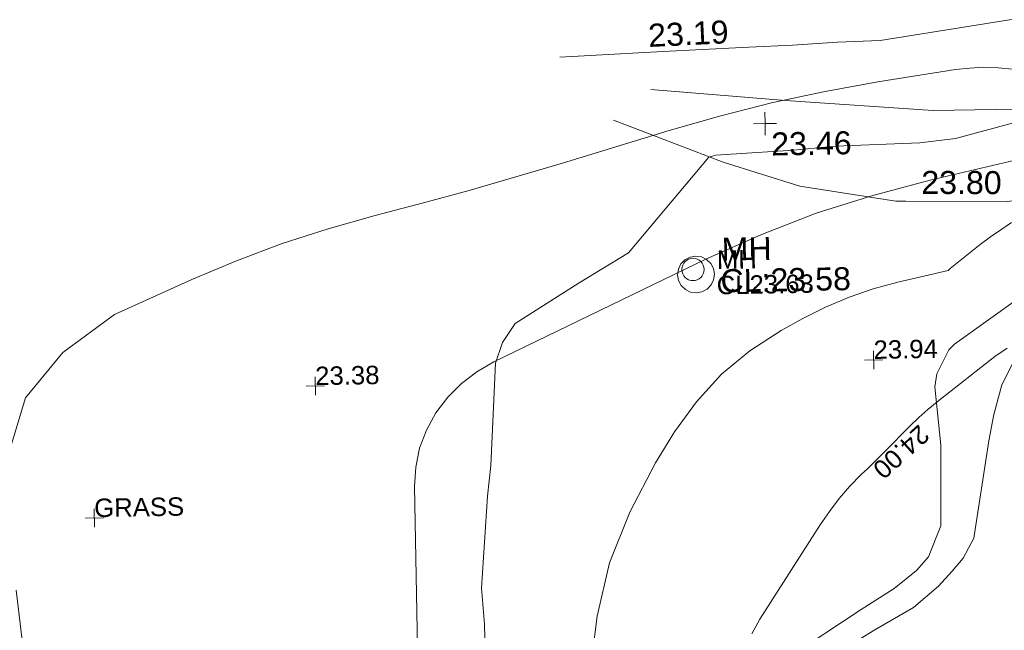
# Model space of a CAD drawing. Header units: millimetres. Extents: x -287732 to 520720, y -88450 to 287754.
# Tile 35 of 256: x -210665 to -194614, y -48318 to -38369. Entities that reach past the tile are written whole.
import ezdxf

# ---------------------------------------------------------------- set-up
doc = ezdxf.new("R2010")
doc.units = ezdxf.units.MM
doc.linetypes.add('IMPORT-UG_ELEC_STREET LIGHTING_QLB2 _2_', pattern=[2700, 1500, -300, 0, -250, 150, -300, 0, -200])
for name, color, linetype, lineweight, true_color in [('00_TOPO_LEVEL_SPOT', 7, 'Continuous', 9, 0x666666), ('00_TOPO_SERV_MH', 7, 'Continuous', 9, 0x666666), ('00_UAV_FORM_LINES', 7, 'Continuous', 9, 0x666666), ('00_UAV_SLOPE_BOTTOM', 30, 'Continuous', 9, 0xff7f00), ('00_UAV_SLOPE_TOP', 40, 'Continuous', 9, 0xffbf00), ('01_DTM_CONTOUR_MNR', 7, 'Continuous', 9, 0xa5a552), ('12333-PUM-2D-U-0001-C01 - Rev2_REVIT IMPORT_dwg', 7, 'Continuous', 9, 0x767676), ('CONTOURS_INDEX', 4, 'Continuous', 9, 0x00ffff), ('CONTOURS_INDEX_LVL', 4, 'Continuous', 9, 0x00ffff), ('CONTOURS_MINOR', 7, 'Continuous', 9, 0x00a5a5), ('MANHOLES', 7, 'Continuous', 9, 0xa50000), ('MANHOLES_LVL', 7, 'Continuous', 9, 0xa50000), ('MANHOLES_TXT', 7, 'Continuous', 9, 0xa50000), ('SPOT_HEIGHTS_LVL', 7, 'Continuous', 9, 0x00a500)]:
    doc.layers.add(name, color=color, linetype=linetype, lineweight=lineweight, true_color=true_color)
doc.layers.add('Text', color=7, linetype='Continuous', lineweight=9)
doc.layers.add('TEXT_TXT', color=7, linetype='Continuous', lineweight=9)
doc.styles.add('Arial_3', font='arial.ttf', dxfattribs={"height": 300})
doc.styles.add('Swis721 Lt BT_2', font='swissl.ttf', dxfattribs={"height": 375})

# ---------------------------------------------------------------- blocks, each defined once
blk = doc.blocks.new('12333-PUM-2D-U-0001-C01 - Rev2_REVIT IMPORT_dwg_MM-2077200-Site Location Plan Proposed')
at = {"layer": '00_TOPO_LEVEL_SPOT', "color": 254, "true_color": 0xcccccc, "flags": 128}
for points in [[(500, 0), (0, 0), (0, 500)], [(0, -500), (0, 0), (-500, 0)]]:
    blk.add_lwpolyline(points, dxfattribs=at)
blk = doc.blocks.new('12333-PUM-2D-U-0001-C01 - Rev2_REVIT IMPORT_dwg_MGS62954_T2_Galway_ITM_3d_Rev1-2077680-Site Location Plan Proposed')
at = {"layer": '00_TOPO_SERV_MH', "color": 254, "true_color": 0xcccccc}
blk.add_circle((533701561, 725516474), 182, dxfattribs=at)
at = {"layer": '00_UAV_FORM_LINES', "color": 254, "true_color": 0xcccccc, "flags": 128}
for points in [[(533707564, 725518994), (533705522, 725518994), (533703116, 725519199), (533700927, 725519420)], [(533707786, 725515392), (533707149, 725515217), (533706928, 725515035), (533706749, 725514855), (533706562, 725514507), (533706421, 725514026), (533706336, 725513599), (533706061, 725512017), (533705884, 725511695), (533705702, 725511488), (533705472, 725511244), (533705061, 725510905), (533704422, 725510554), (533703030, 725509731)]]:
    blk.add_lwpolyline(points, dxfattribs=at)
at = {"layer": '00_UAV_SLOPE_BOTTOM', "color": 254, "true_color": 0xcccccc, "flags": 128}
blk.add_lwpolyline([(533707508, 725520442), (533706792, 725520454), (533704678, 725520151), (533703979, 725520139), (533703245, 725520101), (533702534, 725520079), (533701134, 725520036), (533699450, 725519972)], dxfattribs=at)
at = {"layer": '00_UAV_SLOPE_TOP', "color": 254, "true_color": 0xcccccc, "flags": 128}
blk.add_lwpolyline([(533700306, 725518930), (533702084, 725518212), (533703324, 725517801), (533704886, 725517530), (533705050, 725517526), (533706701, 725517492), (533707764, 725517605)], dxfattribs=at)
at = {"layer": '01_DTM_CONTOUR_MNR', "color": 254, "true_color": 0xcccccc, "flags": 128}
for points in [[(533698072, 725509340), (533698064, 725510754), (533698023, 725511340), (533698150, 725512840), (533698212, 725513340), (533698315, 725515005), (533698435, 725515340), (533698650, 725515642), (533699702, 725516288), (533700515, 725516764), (533701850, 725518300), (533701966, 725518330), (533702217, 725518341), (533703236, 725518389), (533703921, 725518445), (533705297, 725518473), (533705879, 725518534), (533707538, 725518952), (533707568, 725518938), (533707760, 725518710), (533707808, 725518703)], [(533702989, 725510117), (533704208, 725510884), (533704747, 725511217), (533705116, 725511504), (533705316, 725511723), (533705528, 725512226), (533705550, 725513544), (533705472, 725514494), (533705508, 725514705), (533705616, 725514920), (533705710, 725515093), (533705804, 725515183), (533706848, 725515902)]]:
    blk.add_lwpolyline(points, dxfattribs=at)
at = {"xscale": 0.375, "yscale": 0.375, "zscale": 0.375}
blk.add_blockref('12333-PUM-2D-U-0001-C01 - Rev2_REVIT IMPORT_dwg_MM-2077200-Site Location Plan Proposed', (533702777, 725518831), dxfattribs=at)
at = {"layer": '00_TOPO_LEVEL_SPOT', "insert": (533702872, 725518683), "char_height": 375, "width": 1495.9, "attachment_point": 1, "line_spacing_factor": 1.005062, "style": 'Swis721 Lt BT_2'}
blk.add_mtext('23.46', dxfattribs=at)
at = {"layer": '00_TOPO_SERV_MH', "char_height": 375, "attachment_point": 1, "line_spacing_factor": 1.005062, "style": 'Swis721 Lt BT_2'}
for s, insert, width in [('MH', (533702034, 725516983), 949.78), ('CL:23.58', (533702006, 725516469), 2440.93)]:
    blk.add_mtext(s, dxfattribs=dict(at, insert=insert, width=width))
at = {"layer": '00_UAV_SLOPE_BOTTOM', "color": 251, "true_color": 0x666666, "insert": (533700892, 725520486), "char_height": 375, "width": 1495.9, "attachment_point": 1, "rotation": 1.7636, "line_spacing_factor": 1.005062, "style": 'Swis721 Lt BT_2'}
blk.add_mtext('23.19', dxfattribs=at)
at = {"layer": '00_UAV_SLOPE_TOP', "color": 251, "true_color": 0x666666, "insert": (533705311, 725518016), "char_height": 375, "width": 1495.9, "attachment_point": 1, "rotation": 358.8006, "line_spacing_factor": 1.005062, "style": 'Swis721 Lt BT_2'}
blk.add_mtext('23.80', dxfattribs=at)
blk = doc.blocks.new('12333-PUM-2D-U-0001-C01 - Rev2_REVIT IMPORT_dwg_SPOT-2077713-Site Location Plan Proposed')
at = {"layer": 'Text', "color": 253, "true_color": 0xaaaaaa}
for p, q in [((-500, 0), (500, 0)), ((0, 500), (0, -500))]:
    blk.add_line(p, q, dxfattribs=at)
blk = doc.blocks.new('12333-PUM-2D-U-0001-C01 - Rev2_REVIT IMPORT_dwg_SPOT-2077775-Site Location Plan Proposed')
at = {"layer": 'SPOT_HEIGHTS_LVL', "color": 9, "true_color": 0xaae1aa}
for p, q in [((-500, 0), (500, 0)), ((0, 500), (0, -500))]:
    blk.add_line(p, q, dxfattribs=at)
blk = doc.blocks.new('12333-PUM-2D-U-0001-C01 - Rev2_REVIT IMPORT_dwg_CIRCL-2077698-Site Location Plan Proposed')
at = {"layer": 'MANHOLES', "color": 9, "true_color": 0xe1aaaa, "flags": 128}
blk.add_lwpolyline([(475, -154), (500, 0), (475, 154), (404, 293), (293, 404), (154, 475), (0, 500), (-154, 475), (-293, 404), (-404, 293), (-475, 154), (-500, 0), (-475, -154), (-404, -293), (-293, -404), (-154, -475), (0, -500), (154, -475), (293, -404), (404, -293)], close=True, dxfattribs=at)
blk = doc.blocks.new('12333-PUM-2D-U-0001-C01 - Rev2_REVIT IMPORT_dwg-1620468-Site Location Plan Proposed')
at = {"layer": 'CONTOURS_INDEX', "color": 131, "true_color": 0xaaffff, "flags": 128}
blk.add_lwpolyline([(61336, -105335), (61473, -105094), (62481, -103577), (62636, -103361), (62800, -103153), (62978, -102957), (63166, -102769), (63267, -102675), (63411, -102540), (63553, -102403), (63694, -102264), (63834, -102125), (63975, -101987), (64120, -101854), (64271, -101727), (64425, -101604), (65377, -100882), (65578, -100752)], dxfattribs=at)
at = {"layer": 'CONTOURS_MINOR', "color": 254, "true_color": 0xaae1e1, "flags": 128}
for points in [[(49163, -111033), (49426, -110702), (49571, -110304), (49636, -109863), (49599, -107958), (49554, -106773), (49478, -105591), (49357, -104412)], [(49272, -102196), (49563, -101281), (50189, -100553), (51038, -99949), (52309, -99402), (53045, -99108), (53790, -98841), (54548, -98613), (55314, -98411), (56086, -98223), (56855, -98028), (57622, -97822), (58386, -97608), (60133, -97106), (60978, -96882), (61828, -96682), (62685, -96518), (63548, -96377), (64817, -96198), (65049, -96176), (65281, -96168), (65512, -96180), (65744, -96206)], [(55886, -109551), (55881, -102837), (55909, -102519), (55974, -102212), (56093, -101922), (56248, -101642), (56450, -101393), (56674, -101170), (56931, -100986), (57210, -100828), (60707, -99212), (61599, -98836), (62506, -98499), (63432, -98224), (64373, -97990), (66135, -97612)], [(58692, -105894), (58823, -105001), (59039, -104136), (59383, -103314), (59813, -102521), (60135, -102020), (60503, -101535), (60914, -101095), (61387, -100724), (61901, -100398), (62256, -100210), (62632, -100031), (63017, -99873), (63413, -99747), (63818, -99644), (64638, -99470), (64675, -99438), (65004, -99182), (65170, -99057), (65339, -98935), (65511, -98819), (65686, -98707)]]:
    blk.add_lwpolyline(points, dxfattribs=at)
blk.add_blockref('12333-PUM-2D-U-0001-C01 - Rev2_REVIT IMPORT_dwg_MGS62954_T2_Galway_ITM_3d_Rev1-2077680-Site Location Plan Proposed', (-533641080, -725615854))
for name, p, xscale, yscale, zscale in [('12333-PUM-2D-U-0001-C01 - Rev2_REVIT IMPORT_dwg_CIRCL-2077698-Site Location Plan Proposed', (60529, -99461), 0.6, 0.6, 0.6), ('12333-PUM-2D-U-0001-C01 - Rev2_REVIT IMPORT_dwg_SPOT-2077775-Site Location Plan Proposed', (63401, -100904), 0.3, 0.3, 0.3), ('12333-PUM-2D-U-0001-C01 - Rev2_REVIT IMPORT_dwg_SPOT-2077775-Site Location Plan Proposed', (54293, -101172), 0.3, 0.3, 0.3), ('12333-PUM-2D-U-0001-C01 - Rev2_REVIT IMPORT_dwg_SPOT-2077713-Site Location Plan Proposed', (50653, -103260), 0.3, 0.3, 0.3)]:
    blk.add_blockref(name, p, dxfattribs=dict(xscale=xscale, yscale=yscale, zscale=zscale))
at = {"layer": 'CONTOURS_INDEX_LVL', "insert": (64318, -102181), "char_height": 300, "width": 1256.11, "attachment_point": 1, "rotation": 221.0518, "line_spacing_factor": 0.941778, "style": 'Arial_3'}
blk.add_mtext('24.00', dxfattribs=at)
at = {"layer": 'MANHOLES_LVL', "insert": (60863, -99492), "char_height": 300, "width": 1895.19, "attachment_point": 1, "line_spacing_factor": 0.941778, "style": 'Arial_3'}
blk.add_mtext('CL23.63', dxfattribs=at)
at = {"layer": 'MANHOLES_TXT', "insert": (60873, -99078), "char_height": 300, "width": 774.97, "attachment_point": 1, "line_spacing_factor": 0.941778, "style": 'Arial_3'}
blk.add_mtext('MH', dxfattribs=at)
at = {"layer": 'SPOT_HEIGHTS_LVL', "char_height": 300, "width": 1256.11, "attachment_point": 1, "line_spacing_factor": 0.941778, "style": 'Arial_3'}
for s, insert in [('23.94', (63401, -100589)), ('23.38', (54293, -100857))]:
    blk.add_mtext(s, dxfattribs=dict(at, insert=insert))
at = {"layer": 'TEXT_TXT', "insert": (50653, -102945), "char_height": 300, "width": 1751.95, "attachment_point": 1, "line_spacing_factor": 0.941778, "style": 'Arial_3'}
blk.add_mtext('GRASS', dxfattribs=at)

msp = doc.modelspace()

# ---------------------------------------------------------------- block references
at = {"layer": '12333-PUM-2D-U-0001-C01 - Rev2_REVIT IMPORT_dwg', "color": 254, "linetype": 'IMPORT-UG_ELEC_STREET LIGHTING_QLB2 _2_', "true_color": 0xffd4d4, "rotation": 0.9999999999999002}
msp.add_blockref('12333-PUM-2D-U-0001-C01 - Rev2_REVIT IMPORT_dwg-1620468-Site Location Plan Proposed', (-261895, 55870), dxfattribs=at)

doc.saveas('drawing.dxf')
